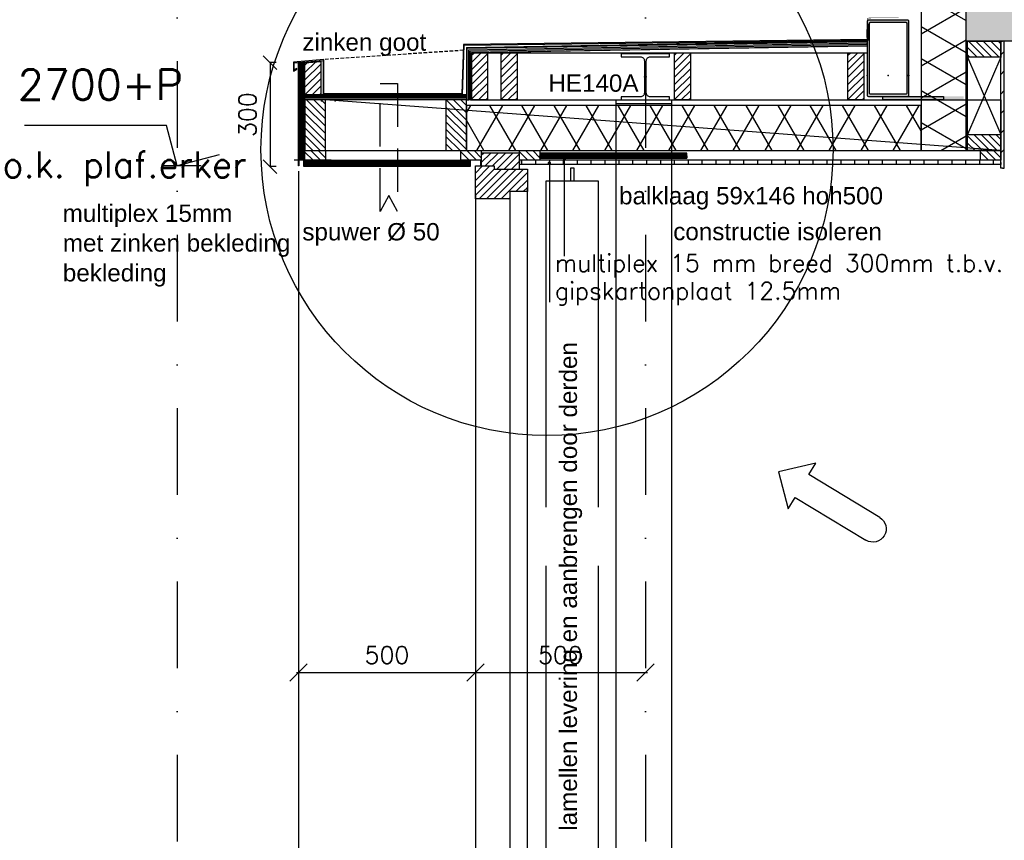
# Model space of a CAD drawing. Extents: x 0 to 259347, y 0 to 198427.
# Tile 4 of 54: x 110941 to 113780, y 93201 to 95568. Entities that reach past the tile are written whole.
import ezdxf
from ezdxf.enums import TextEntityAlignment as Align

# ---------------------------------------------------------------- set-up
doc = ezdxf.new("R2010")
doc.units = 0
doc.header["$LTSCALE"] = 20
doc.header["$MEASUREMENT"] = 0
doc.header["$PDSIZE"] = -1
for name, pattern in [('DASHDOT', [25, 12.5, -6.25, 0, -6.25]), ('DD1', [2.66667, 1.66667, -0.5, 0, -0.5]), ('HIDDEN', [9.375, 6.25, -3.125]), ('HIDDENX2', [0.75, 0.5, -0.25])]:
    doc.linetypes.add(name, pattern=pattern)
doc.layers.get('0').update_dxf_attribs({"linetype": 'CONTINUOUS'})
doc.layers.get('DEFPOINTS').update_dxf_attribs({"linetype": 'CONTINUOUS'})
for name, color, linetype in [('_DETAILNUMMERS', 4, 'CONTINUOUS'), ('A--01A1_ACEER', 1, 'CONTINUOUS'), ('A--A21--_F-23-', 9, 'CONTINUOUS'), ('A--A23--_F--3-', 9, 'CONTINUOUS'), ('A--A25--_F--3-', 9, 'CONTINUOUS'), ('A--A35--_F--3-', 9, 'CONTINUOUS'), ('A--A42--_F--3-', 9, 'CONTINUOUS'), ('A--A42--_F-23-', 9, 'CONTINUOUS'), ('A--L21--', 3, 'CONTINUOUS'), ('A--L21--_F-23-', 4, 'CONTINUOUS'), ('A--L21DC1_BUITENWAND', 1, 'HIDDEN'), ('A--L25--', 7, 'CONTINUOUS'), ('A--L25--_F-23-', 7, 'CONTINUOUS'), ('A--L28--', 7, 'CONTINUOUS'), ('A--L28--_F--3-', 1, 'CONTINUOUS'), ('A--L28D1_KONSTRUKTIES', 1, 'CONTINUOUS'), ('A--L28DC1_CONSTR', 1, 'HIDDENX2'), ('A--L31--_F--3-', 7, 'CONTINUOUS'), ('A--L31D1_BUITENKOZIJN', 1, 'CONTINUOUS'), ('A--L42--', 7, 'CONTINUOUS'), ('A--L42--_F--3-', 7, 'CONTINUOUS'), ('A--L42--_F-23-', 7, 'CONTINUOUS'), ('A--M$1A-_F123-', 1, 'CONTINUOUS'), ('A--M01A1_MAATVOERING', 1, 'CONTINUOUS'), ('A--M01B1_HOOGTE_MAATV', 1, 'CONTINUOUS'), ('A--M1$A-_F123-', 1, 'CONTINUOUS'), ('A--T$1A-_F123_20', 1, 'CONTINUOUS'), ('A--T01A-25_TEKST', 2, 'CONTINUOUS'), ('A--T01B2_HOOGTE_MAATV', 2, 'CONTINUOUS'), ('A--T01B3_HOOGTE_MAATV', 3, 'CONTINUOUS'), ('gewijzigdH', 1, 'CONTINUOUS'), ('STRAMIEN', 8, 'DD1'), ('X--LR---_CP', 7, 'CONTINUOUS')]:
    doc.layers.add(name, color=color, linetype=linetype)
doc.styles.add('ALFA-0_25', font='ROMANS')
doc.styles.add('EB1', font='ARIAL.TTF')
doc.styles.add('HIEMSTRA', font='romans.shx')
doc.styles.add('HOOGTEXT', font='ROMANS.shx', dxfattribs={"height": 2.5})
doc.dimstyles.new('ALFA-0_25', dxfattribs={"dimscale": 40, "dimtxt": 2.5, "dimasz": 2.5, "dimexe": 0.3, "dimexo": 0.3, "dimgap": 1.25, "dimtad": 1, "dimdec": 0, "dimzin": 0, "dimdsep": 46, "dimtxsty": 'ALFA-0_25', "dimblk1": 'OBLIQUE', "dimblk2": 'OBLIQUE', "dimsah": 1, "dimcen": 0.09, "dimdle": 0.3, "dimclrd": 1, "dimclre": 1, "dimclrt": 2, "dimadec": 0, "dimazin": 0, "dimtfac": 1, "dimtdec": 0, "dimtofl": 0, "dimtmove": 2, "dimatfit": 3, "dimldrblk": 'OBLIQUE', "dimfxl": 0, "dimtvp": 625, "dimtolj": 1, "dimtzin": 0, "dimarcsym": 0})
doc.dimstyles.new('STANDARD$0', dxfattribs={"dimscale": 50, "dimtxt": 2.5, "dimasz": 2, "dimexe": 2, "dimexo": 0, "dimgap": 2, "dimtad": 1, "dimdec": 0, "dimzin": 0, "dimdsep": 46, "dimtxsty": 'ALFA-0_25', "dimblk1": 'OBLIQUE', "dimblk2": 'OBLIQUE', "dimsah": 1, "dimcen": -3, "dimdle": 2, "dimclrd": 1, "dimclre": 1, "dimclrt": 2, "dimadec": 0, "dimazin": 0, "dimtfac": 0.666667, "dimtofl": 0, "dimtmove": 2, "dimatfit": 3, "dimldrblk": 'OBLIQUE', "dimfxl": 0, "dimtvp": 0.833333, "dimtolj": 1, "dimtzin": 0, "dimarcsym": 0})
pattern_1 = [(45, (0, 0), (-10.6066, 10.6066), [])]

# ---------------------------------------------------------------- blocks, each defined once
blk = doc.blocks.new('*U660')
at = {"layer": 'A--A42--_F--3-', "linetype": 'Continuous'}
h = blk.add_hatch(dxfattribs=at)
h.set_pattern_fill('ALFALINE', color=256, scale=4, angle=136, style=0)
h.set_pattern_definition([(181, (0, 0), (0.06981, -3.999391), [])])
h.paths.add_polyline_path([(0, 0), (-7.5, 7.4), (1148.5, 27.5), (1148.6, 20), (1148.8, 12.6), (7.5, -7.4)])
at = {"layer": 'A--L42--_F--3-', "color": 3, "linetype": 'Continuous'}
for points in [[(-7.5, 7.4), (-7.5, 7.4), (1148.5, 27.5), (1148.6, 20)], [(7.5, -7.4), (7.5, -7.4), (1148.8, 12.6), (1148.6, 20)]]:
    blk.add_lwpolyline(points, dxfattribs=at)
blk = doc.blocks.new('Q020300-')
at = {"layer": 'A--A25--_F--3-'}
h = blk.add_hatch(dxfattribs=at)
h.set_pattern_fill('ALFALINE', color=256, scale=15, style=0, pattern_type=2)
h.set_pattern_definition(pattern_1)
h.paths.add_polyline_path([(0, 0), (0, 146), (59, 146), (59, 0)])
at = {"layer": 'A--L25--_F-23-', "color": 2, "linetype": 'Continuous'}
blk.add_lwpolyline([(0, 0), (0, 146), (59, 146), (59, 0)], close=True, dxfattribs=at)
at = {"layer": 'X--LR---_CP'}
for p in [(0, 0), (0, 0), (59, 0)]:
    blk.add_point(p, dxfattribs=at)
blk = doc.blocks.new('*U659')
at = {"layer": 'A--A42--_F--3-', "linetype": 'Continuous'}
h = blk.add_hatch(dxfattribs=at)
h.set_pattern_fill('ALFALINE', color=256, scale=4, angle=405, style=0)
h.set_pattern_definition([(90, (0, 0), (-4, 1e-15), [])])
h.paths.add_polyline_path([(0, 0), (-7.5, 7.4), (-7.5, -143.7), (0, -143.7), (7.5, -143.7), (7.5, -7.4)])
at = {"layer": 'A--L42--_F--3-', "color": 3, "linetype": 'Continuous'}
for points in [[(-7.5, 7.4), (-7.5, 7.4), (-7.5, -143.7), (0, -143.7)], [(7.5, -7.4), (7.5, -7.4), (7.5, -143.7), (0, -143.7)]]:
    blk.add_lwpolyline(points, dxfattribs=at)
blk = doc.blocks.new('*U658')
at = {"layer": 'A--A42--_F--3-', "linetype": 'Continuous'}
h = blk.add_hatch(dxfattribs=at)
h.set_pattern_fill('ALFALINE', color=256, scale=4, angle=225, style=0)
h.set_pattern_definition([(270, (0, 0), (4, -9e-16), [])])
h.paths.add_polyline_path([(0, 0), (-7.5, 0), (-7.5, 278.7), (0, 278.7), (7.5, 278.7), (7.5, 0)])
at = {"layer": 'A--L42--_F--3-', "color": 3, "linetype": 'Continuous'}
for points in [[(0, 0), (-7.5, 0), (-7.5, 278.7), (0, 278.7)], [(0, 0), (7.5, 0), (7.5, 278.7), (0, 278.7)]]:
    blk.add_lwpolyline(points, dxfattribs=at)
blk = doc.blocks.new('*U657')
at = {"layer": 'A--A42--_F--3-', "linetype": 'Continuous'}
h = blk.add_hatch(dxfattribs=at)
h.set_pattern_fill('ALFALINE', color=256, scale=4, angle=135, style=0)
h.set_pattern_definition([(180, (0, 0), (1e-13, -4), [])])
h.paths.add_polyline_path([(0, 0), (0, 7.5), (476, 7.5), (476, 0), (476, -7.5), (0, -7.5)])
at = {"layer": 'A--L42--_F--3-', "color": 3, "linetype": 'Continuous'}
for points in [[(0, 0), (0, 7.5), (476, 7.5), (476, 0)], [(0, 0), (0, -7.5), (476, -7.5), (476, 0)]]:
    blk.add_lwpolyline(points, dxfattribs=at)
blk = doc.blocks.new('*U656')
at = {"layer": 'A--A42--_F--3-', "linetype": 'Continuous'}
h = blk.add_hatch(dxfattribs=at)
h.set_pattern_fill('ALFALINE', color=256, scale=4, angle=315, style=0)
h.set_pattern_definition([(2e-12, (0, 0), (-1e-13, 4), [])])
h.paths.add_polyline_path([(0, 0), (0, 7.5), (-465.4, 7.5), (-465.4, 0), (-465.4, -7.5), (0, -7.5)])
at = {"layer": 'A--L42--_F--3-', "color": 3, "linetype": 'Continuous'}
for points in [[(0, 0), (0, 7.5), (-465.4, 7.5), (-465.4, 0)], [(0, 0), (0, -7.5), (-465.4, -7.5), (-465.4, 0)]]:
    blk.add_lwpolyline(points, dxfattribs=at)
blk = doc.blocks.new('Q020582A')
at = {"layer": 'A--L28--_F--3-', "color": 4, "linetype": 'Continuous'}
blk.add_lwpolyline([(-60, 0.1), (-60, 157.1, -0.414214), (-57, 160.1), (57, 160.1, -0.414214), (60, 157.1), (60, -56.9, -0.414214), (57, -59.9), (-57, -59.9, -0.414214), (-60, -56.9), (-60, 0.1), (-53.7, 0.1), (-53.7, -50.6, 0.414214), (-50.7, -53.6), (50.7, -53.6, 0.414214), (53.7, -50.6), (53.7, 150.8, 0.414214), (50.7, 153.8), (-50.7, 153.8, 0.414214), (-53.7, 150.8), (-53.7, 0.1)], format="xyb", close=True, dxfattribs=at)
at = {"layer": 'X--LR---_CP', "color": 4, "linetype": 'Continuous'}
for p in [(-60, 0.1), (0, 0), (60, 0.1)]:
    blk.add_point(p, dxfattribs=at)
blk = doc.blocks.new('Q020490-')
at = {"layer": 'A--L28--_F--3-', "color": 4, "linetype": 'Continuous'}
blk.add_lwpolyline([(70, -66.5), (-70, -66.5), (-70, -58), (-14.75, -58, 0.4142136), (-2.75, -46), (-2.75, 46, 0.4142136), (-14.75, 58), (-70, 58), (-70, 66.5), (70, 66.5), (70, 58), (14.75, 58, 0.4142136), (2.75, 46), (2.75, -46, 0.4142136), (14.75, -58), (70, -58)], format="xyb", close=True, dxfattribs=at)
at = {"layer": 'X--LR---_CP'}
for p in [(-2.75, 0), (0, 0), (2.75, 0)]:
    blk.add_point(p, dxfattribs=at)
blk = doc.blocks.new('HOOGTEP1')
at = {"layer": 'A--M01A1_MAATVOERING'}
for p, q in [((-0.624, 2.33), (-8.794, 2.33)), ((0, 0), (-0.624, 2.33)), ((2.415, 0.647), (0, 0))]:
    blk.add_line(p, q, dxfattribs=at)
at = {"layer": 'A--M01B1_HOOGTE_MAATV'}
blk.add_line((1.379, 0), (-0.911, 0), dxfattribs=at)
at = {"layer": 'A--T01B2_HOOGTE_MAATV', "style": 'HOOGTEXT', "flags": 4}
blk.add_attdef('TEKST', text='', height=1.5, dxfattribs=at).set_placement((-1.5, -0.671), align=Align.RIGHT)
at = {"layer": 'A--T01B3_HOOGTE_MAATV', "style": 'HOOGTEXT', "flags": 4}
blk.add_attdef('HOOGTE', text='', height=1.75, dxfattribs=at).set_placement((-1.5, 3.819), align=Align.RIGHT)
blk = doc.blocks.new('_OBLIQUE')
at = {"color": 0, "linetype": 'ByBlock'}
blk.add_line((-0.5, -0.5), (0.5, 0.5), dxfattribs=at)
blk = doc.blocks.new('*D144')
at = {"layer": 'A--M$1A-_F123-', "color": 1, "lineweight": -2}
for p, q in [((111681, 95443.9), (111663.2, 95443.9)), ((111663.2, 95443.9), (111663.2, 95144)), ((111681, 95144), (111663.2, 95144))]:
    blk.add_line(p, q, dxfattribs=at)
at = {"layer": 'DEFPOINTS', "color": 0}
for p in [(111681, 95443.9), (111663.2, 95144), (111681, 95144)]:
    blk.add_point(p, dxfattribs=at)
at = {"layer": 'A--M$1A-_F123-', "color": 1, "lineweight": -2, "xscale": 40, "yscale": 40, "zscale": 40}
for p, rotation in [((111663.2, 95443.9), 90), ((111663.2, 95144), 270)]:
    blk.add_blockref('_OBLIQUE', p, dxfattribs=dict(at, rotation=rotation))
at = {"layer": 'A--M$1A-_F123-', "color": 2, "insert": (111598.2, 95294), "char_height": 50, "attachment_point": 5, "rotation": 90, "style": 'ALFA-0_25'}
blk.add_mtext('\\A1;300', dxfattribs=at)
blk = doc.blocks.new('*U651')
at = {"layer": 'A--A42--_F--3-', "linetype": 'Continuous'}
h = blk.add_hatch(dxfattribs=at)
h.set_pattern_fill('ALFALINE', color=256, scale=40, angle=45, style=0)
h.set_pattern_definition([(90, (-113770.397, -95156.27), (-40, 7e-15), [])])
h.paths.add_polyline_path([(0, 0), (0, -6.2), (-1388, -6.3), (-1388, 0), (-1388, 6.2), (0, 6.2)])
at = {"layer": 'A--L42--_F--3-', "color": 3, "linetype": 'Continuous'}
for points in [[(0, 0), (0, 6.2), (-1388, 6.2), (-1388, 0)], [(0, 0), (0, -6.2), (-1388, -6.3), (-1388, 0)], [(0, 0), (0, -6.2), (-1388, -6.3), (-1388, 0)], [(0, 0), (0, -6.2), (-1388, -6.3), (-1388, 0)]]:
    blk.add_lwpolyline(points, dxfattribs=at)
blk = doc.blocks.new('*U650')
at = {"layer": 'A--A42--_F-23-', "linetype": 'Continuous'}
h = blk.add_hatch(dxfattribs=at)
h.set_pattern_fill('ALFALINE', color=256, scale=40, style=0)
h.set_pattern_definition([(45, (-113775.397, -95140.02), (-28.284271, 28.284271), [])])
h.paths.add_polyline_path([(0, 0), (-5, 0), (-5, 365.9), (0, 365.9), (5, 365.9), (5, 0)])
at = {"layer": 'A--L42--_F-23-', "color": 2, "linetype": 'Continuous'}
for points in [[(0, 0), (-5, 0), (-5, 365.9), (0, 365.9)], [(0, 0), (5, 0), (5, 365.9), (0, 365.9)]]:
    blk.add_lwpolyline(points, dxfattribs=at)
blk = doc.blocks.new('Q020283-')
at = {"layer": 'A--A25--_F--3-'}
h = blk.add_hatch(dxfattribs=at)
h.set_pattern_fill('ALFALINE', color=256, scale=15, style=0, pattern_type=2)
h.set_pattern_definition(pattern_1)
h.paths.add_polyline_path([(0, 0), (0, 96), (46, 96), (46, 0)])
at = {"layer": 'A--L25--_F-23-', "color": 2, "linetype": 'Continuous'}
blk.add_lwpolyline([(0, 0), (0, 96), (46, 96), (46, 0)], close=True, dxfattribs=at)
at = {"layer": 'X--LR---_CP'}
for p in [(0, 0), (0, 0), (46, 0)]:
    blk.add_point(p, dxfattribs=at)
blk = doc.blocks.new('*U558')
at = {"layer": 'A--A42--_F--3-', "linetype": 'Continuous'}
h = blk.add_hatch(dxfattribs=at)
h.set_pattern_fill('ALFALINE', color=256, scale=4, angle=315, style=0)
h.set_pattern_definition([(360, (0, 0), (1e-13, 4), [])])
h.paths.add_polyline_path([(0, 0), (0, -7.5), (-423.2, -7.5), (-423.2, 0), (-423.2, 7.5), (0, 7.5)])
at = {"layer": 'A--L42--_F--3-', "color": 3, "linetype": 'Continuous'}
for points in [[(0, 0), (0, 7.5), (-423.2, 7.5), (-423.2, 0)], [(0, 0), (0, -7.5), (-423.2, -7.5), (-423.2, 0)]]:
    blk.add_lwpolyline(points, dxfattribs=at)
blk = doc.blocks.new('*D503')
at = {"layer": 'A--M1$A-_F123-', "color": 1, "lineweight": -2}
for p, q in [((112249.4, 93684.9), (112751.4, 93684.9)), ((112255.4, 93687.7), (112255.4, 93678.9))]:
    blk.add_line(p, q, dxfattribs=at)
at = {"layer": 'DEFPOINTS', "color": 0}
for p in [(112255.4, 93693.7), (112745.4, 93684.9), (112745.4, 93684.9)]:
    blk.add_point(p, dxfattribs=at)
at = {"layer": 'A--M1$A-_F123-', "color": 1, "lineweight": -2, "xscale": 50, "yscale": 50, "zscale": 50, "rotation": 180}
blk.add_blockref('_OBLIQUE', (112255.4, 93684.9), dxfattribs=at)
at = {"layer": 'A--M1$A-_F123-', "color": 1, "lineweight": -2, "xscale": 50, "yscale": 50, "zscale": 50}
blk.add_blockref('_OBLIQUE', (112745.4, 93684.9), dxfattribs=at)
at = {"layer": 'A--M1$A-_F123-', "color": 2, "insert": (112500.4, 93734.9), "char_height": 50, "attachment_point": 5, "style": 'ALFA-0_25'}
blk.add_mtext('\\A1;500', dxfattribs=at)
blk = doc.blocks.new('*D504')
at = {"layer": 'A--M1$A-_F123-', "color": 1, "lineweight": -2}
for p, q in [((111739.4, 93684.9), (112261.4, 93684.9)), ((111745.4, 93687.7), (111745.4, 93678.9))]:
    blk.add_line(p, q, dxfattribs=at)
at = {"layer": 'DEFPOINTS', "color": 0}
for p in [(111745.4, 93693.7), (112255.4, 93684.9), (112255.4, 93684.9)]:
    blk.add_point(p, dxfattribs=at)
at = {"layer": 'A--M1$A-_F123-', "color": 1, "lineweight": -2, "xscale": 50, "yscale": 50, "zscale": 50, "rotation": 180}
blk.add_blockref('_OBLIQUE', (111745.4, 93684.9), dxfattribs=at)
at = {"layer": 'A--M1$A-_F123-', "color": 1, "lineweight": -2, "xscale": 50, "yscale": 50, "zscale": 50}
blk.add_blockref('_OBLIQUE', (112255.4, 93684.9), dxfattribs=at)
at = {"layer": 'A--M1$A-_F123-', "color": 2, "insert": (112000.4, 93734.9), "char_height": 50, "attachment_point": 5, "style": 'ALFA-0_25'}
blk.add_mtext('\\A1;500', dxfattribs=at)

msp = doc.modelspace()

# ---------------------------------------------------------------- hatches: boundary and pattern name
at = {"layer": 'A--A21--_F-23-'}
h = msp.add_hatch(dxfattribs=at)
h.set_pattern_fill('ALFAISO', color=256, scale=80, angle=270, style=0, pattern_type=2)
h.set_pattern_definition([(330, (101238.246, 93690.1), (40, 69.28203), []), (30, (101238.246, 93690.1), (-40, 69.28203), [])])
h.paths.add_polyline_path([(113670.3, 95190.5), (113670.3, 95410.5), (113670.3, 95915.9), (113540.3, 95915.9), (113540.3, 95190.5)])
h = msp.add_hatch(dxfattribs=at)
h.set_pattern_fill('ALFAISO', color=256, scale=80, angle=360, style=0, pattern_type=2)
h.set_pattern_definition([(60, (115040.765, 82888.43), (-69.28203, 40), []), (120, (115040.765, 82888.43), (-69.28203, -40), [])])
h.paths.add_polyline_path([(113540.3, 95320.5), (113320.3, 95320.5), (112229.3, 95320.5), (112229.3, 95190.5), (113540.3, 95190.5)])
at = {"layer": 'A--A23--_F--3-'}
h = msp.add_hatch(dxfattribs=at)
h.set_pattern_fill('ALFABET', color=256, scale=20, angle=1, style=0, pattern_type=2)
h.set_pattern_definition([(134, (196208.02, 1e-11), (86.32078, 83.359), []), (129, (196208.02, 1e-11), (-143.64922, -10.04493), [15, -165]), (184, (196208.02, 1e-11), (30.37155, 149.9312), [12, -132]), (78.5486, (196196.05, -0.84), (-113.27778, 139.88618), [12.74804, -140.22842]), (132.8158, (196208.72, 40), (-213.99344, -29.37358), [22.5, -247.5]), (82.3644, (196190.9, 37.55), (-183.50393, 198.05632), [19.12206, -210.3426]), (187.8158, (196208.72, 40), (-183.50378, 198.05647), [18, -198]), (158, (196188.55, 30.34), (-120.76856, -78.42802), [15, -165]), (213, (196188.55, 30.34), (-46.12453, 145.8572), [12, -132]), (107.5486, (196178.49, 23.81), (-166.89315, 67.42906), [12.74804, -140.22842]), (141.5, (196208.025, 1e-11), (-1.26964, 66.611074), [0, -130.4, 0, -134, 0, -132.5]), (171.5, (196208.025, 1e-11), (-51.229207, 79.788568), [0, -76.4, 0, -127.4, 0, -50.5]), (211.5, (196252.62, -0.78), (-106.826954, -2.64699), [0, -50, 0, -156, 0, -207]), (221.5, (196272.61, -1.13), (-116.270055, 22.05355), [0, -65, 0, -103.6, 0, -147]), (221.5, (196272.61, -1.13), (-116.270055, 22.05355), [0, -65, 0, -103.6, 0, -147])])
h.paths.add_polyline_path([(126400.1, 95505.9), (113670.3, 95505.9), (113670.4, 95755.9), (126400.1, 95755.9)])
at = {"layer": 'A--A25--_F--3-'}
h = msp.add_hatch(dxfattribs=at)
h.set_pattern_fill('ALFALINE', color=256, scale=15, style=0, pattern_type=2)
h.set_pattern_definition([(45, (112244.251, 95380.549), (-10.6066, 10.6066), [])])
h.paths.add_polyline_path([(112244.3, 95336.5), (112244.3, 95472.5), (112290.3, 95473.7), (112290.3, 95336.5)])
h = msp.add_hatch(dxfattribs=at)
h.set_pattern_fill('ALFALINE', color=256, scale=15, style=0, pattern_type=2)
h.set_pattern_definition([(45, (112329.397, 95380.549), (-10.6066, 10.6066), [])])
h.paths.add_polyline_path([(112329.4, 95336.5), (112329.4, 95472.5), (112375.4, 95472.5), (112375.4, 95336.5)])
h = msp.add_hatch(dxfattribs=at)
h.set_pattern_fill('ALFALINE', color=256, scale=15, style=0, pattern_type=2)
h.set_pattern_definition([(45, (112829.397, 95380.549), (-10.6066, 10.6066), [])])
h.paths.add_polyline_path([(112829.4, 95336.5), (112829.4, 95472.5), (112875.4, 95472.5), (112875.4, 95336.5)])
h = msp.add_hatch(dxfattribs=at)
h.set_pattern_fill('ALFALINE', color=256, scale=15, style=0, pattern_type=2)
h.set_pattern_definition([(45, (113329.397, 95380.549), (-10.6066, 10.6066), [])])
h.paths.add_polyline_path([(113329.4, 95336.5), (113329.4, 95472.5), (113375.4, 95472.5), (113375.4, 95336.5)])
h = msp.add_hatch(dxfattribs=at)
h.set_pattern_fill('ALFALINE', color=256, scale=15, style=0, pattern_type=2)
h.set_pattern_definition([(45, (111763.865, 95351.524), (-10.6066, 10.6066), [])])
h.paths.add_polyline_path([(111763.9, 95351.5), (111763.9, 95443.5), (111809.9, 95447.5), (111809.9, 95351.5)])
h = msp.add_hatch(dxfattribs=at)
h.set_pattern_fill('ALFALINE', color=256, scale=15, angle=-90, style=0, pattern_type=2)
h.set_pattern_definition([(135, (111723.867, 95162.524), (-10.6066, -10.6066), [])])
h.paths.add_polyline_path([(111822.9, 95162.5), (111763.9, 95162.5), (111763.9, 95190.5), (111822.9, 95190.5)])
h = msp.add_hatch(dxfattribs=at)
h.set_pattern_fill('ALFALINE', color=256, scale=15, angle=-90, style=0, pattern_type=2)
h.set_pattern_definition([(135, (111723.867, 95162.524), (-10.6066, -10.6066), [])])
h.paths.add_polyline_path([(111822.9, 95162.5), (111763.9, 95162.5), (111763.9, 95190.5), (111822.9, 95190.5)])
h = msp.add_hatch(dxfattribs=at)
h.set_pattern_fill('ALFALINE', color=256, scale=15, angle=-90, style=0, pattern_type=2)
h.set_pattern_definition([(135, (112173.435, 95162.524), (-10.6066, -10.6066), [])])
h.paths.add_polyline_path([(112272.4, 95162.5), (112213.4, 95162.5), (112213.4, 95190.5), (112272.4, 95190.5)])
h = msp.add_hatch(dxfattribs=at)
h.set_pattern_fill('ALFALINE', color=256, scale=15, angle=-90, style=0, pattern_type=2)
h.set_pattern_definition([(135, (112342.435, 95162.527), (-10.6066, -10.6066), [])])
h.paths.add_polyline_path([(112441.4, 95162.5), (112382.4, 95162.5), (112382.4, 95190.5), (112441.4, 95190.5)])
h = msp.add_hatch(dxfattribs=at)
h.set_pattern_fill('ALFALINE', color=256, scale=15, angle=-90, style=0, pattern_type=2)
h.set_pattern_definition([(135, (113671.398, 95162.524), (-10.6066, -10.6066), [])])
h.paths.add_polyline_path([(113770.4, 95162.5), (113711.4, 95162.5), (113711.4, 95190.5), (113770.4, 95190.5)])
at = {"layer": 'A--A35--_F--3-'}
h = msp.add_hatch(dxfattribs=at)
h.set_pattern_fill('ALFALINE', color=256, scale=15, style=0)
h.set_pattern_definition([(45, (-36854.242, -25.787), (-10.6066017, 10.6066017), [])])
h.paths.add_polyline_path([(112302.4, 95182.9), (112302.4, 95145.9), (112372.4, 95145.9), (112372.4, 95182.9)])
h.paths.add_polyline_path([(112272.4, 95182.9), (112272.4, 95145.9), (112302.4, 95145.9), (112302.4, 95182.9)])
h.paths.add_polyline_path([(112372.4, 95136.9), (112372.4, 95145.9), (112311.4, 95145.9), (112311.4, 95136.9)])
h.paths.add_polyline_path([(112382.3, 95182.9), (112372.4, 95182.9), (112372.4, 95145.9), (112382.3, 95145.9)])
h.paths.add_polyline_path([(112372.4, 95145.9), (112372.4, 95136.9), (112382.3, 95136.9), (112382.3, 95145.9)])
h = msp.add_hatch(dxfattribs=at)
h.set_pattern_fill('ALFALINE', color=256, scale=15, style=0)
h.set_pattern_definition([(45, (-42055.885, -1486.24), (-10.6066017, 10.6066017), [])])
h.paths.add_polyline_path([(112255.4, 95123.9), (112255.4, 95050.9), (112300.3, 95050.9), (112300.3, 95145.9), (112270.4, 95145.9), (112270.4, 95145.9), (112255.4, 95145.9)])
h.paths.add_polyline_path([(112354.4, 95050.9), (112354.4, 95071.9), (112370.3, 95071.9), (112370.3, 95136.9), (112309.4, 95136.9), (112309.4, 95145.9), (112300.3, 95145.9), (112300.3, 95050.9)])
h.paths.add_polyline_path([(112380.2, 95136.9), (112370.3, 95136.9), (112370.3, 95071.9), (112380.2, 95071.9)])
h.paths.add_polyline_path([(112405.4, 95136.9), (112380.2, 95136.9), (112380.2, 95071.9), (112405.4, 95071.9)])
at = {"layer": 'A--L25--_F-23-'}
h = msp.add_hatch(color=256, dxfattribs=at)
h.paths.add_polyline_path([(113430.4, 95346.5), (113670.4, 95346.5), (113670.4, 95336.5), (113430.4, 95336.6)])
h.paths.add_polyline_path([(113670.4, 95346.5), (113663.3, 95346.5), (113663.3, 95336.5), (113670.4, 95336.5)])
h.paths.add_polyline_path([(113430.4, 95352.9), (113496.1, 95352.9, 0.414214), (113499.1, 95355.9), (113499.1, 95406.6), (113505.4, 95406.6), (113505.4, 95349.6, -0.414214), (113502.4, 95346.6), (113430.4, 95346.6)])
h.paths.add_polyline_path([(113499.1, 95557.3, 0.414214), (113496.1, 95560.3), (113430.4, 95560.3), (113430.4, 95566.6), (113502.4, 95566.6, -0.414214), (113505.4, 95563.6), (113505.4, 95406.6), (113499.1, 95406.6)])
h.paths.add_polyline_path([(113385.4, 95506), (113385.6, 95506), (113385.4, 95515), (113385.4, 95563.6, -0.414214), (113388.4, 95566.6), (113430.4, 95566.6), (113430.4, 95560.3), (113394.7, 95560.3, 0.414214), (113391.7, 95557.3), (113391.7, 95355.9, 0.414214), (113394.7, 95352.9), (113430.4, 95352.9), (113430.4, 95346.6), (113388.4, 95346.6, -0.414214), (113385.4, 95349.6)])

# ---------------------------------------------------------------- linework, layer by layer
at = {"layer": '_DETAILNUMMERS'}
msp.add_circle((112461.8, 95193), 824.7, dxfattribs=at)
at = {"layer": 'A--01A1_ACEER'}
for p, q in [((113770.4, 95190.5), (111822.9, 95336.5)), ((111839.1, 95162.5), (111732.8, 95162.5)), ((111745.4, 95130.6), (111745.4, 92364.7))]:
    msp.add_line(p, q, dxfattribs=at)
at = {"layer": 'A--L21--'}
for points in [[(113670.3, 95190.5), (113670.3, 95410.5), (113670.3, 95410.5), (113670.3, 95915.9), (113540.3, 95915.9), (113540.3, 95190.5)], [(113540.3, 95320.5), (113320.3, 95320.5), (113320.3, 95320.5), (112229.3, 95320.5), (112229.3, 95190.5), (113540.3, 95190.5)]]:
    msp.add_lwpolyline(points, close=True, dxfattribs=at)
at = {"layer": 'A--L21--_F-23-', "linetype": 'Continuous'}
msp.add_lwpolyline([(126400.1, 95505.9), (113670.3, 95505.9), (113670.4, 95755.9), (126400.1, 95755.9)], close=True, dxfattribs=at)
at = {"layer": 'A--L21--_F-23-'}
for points in [[(112220.8, 95496.7), (112215.8, 95354.1), (111818.4, 95354.1), (111818.4, 95452.8), (111730.4, 95445.1), (111730.4, 95419.2), (111740.4, 95425), (111740.4, 95427.3), (111732.4, 95422.7), (111732.4, 95443.2), (111816.4, 95450.6), (111816.4, 95352.1), (112217.8, 95352.1), (112222.8, 95494.8), (113387.4, 95508.6), (113387.4, 95555.3), (113385.4, 95555.3), (113385.6, 95510.6)], [(111745.4, 95145.9), (111745.4, 95442.4), (111746.4, 95442.5), (111746.4, 95145.9)], [(111748.9, 95163.3), (111761.4, 95163.3), (111761.4, 95145), (112239.4, 95145), (112239.4, 95163.2), (112272.4, 95163.2), (112272.4, 95144.2), (112271.4, 95144.2), (112271.4, 95162.2), (112240.4, 95162.2), (112240.4, 95144), (111760.4, 95144), (111760.4, 95162.3), (111748.9, 95162.3)]]:
    msp.add_lwpolyline(points, close=True, dxfattribs=at)
at = {"layer": 'A--L21DC1_BUITENWAND'}
msp.add_lwpolyline([(111980.5, 95014.3), (111980.5, 95014.3), (111980.5, 95014.3), (111980.5, 95384.2), (112030.5, 95384.2), (112030.5, 95014.3), (112005.5, 95060.9), (112005.5, 95060.9)], close=True, dxfattribs=at)
at = {"layer": 'A--L25--_F-23-', "color": 2, "linetype": 'Continuous'}
for p, q in [((112240.8, 95472.5), (113385.4, 95472.5)), ((112240.8, 95336.5), (113770.4, 95336.5)), ((113770.4, 95336.5), (113770.4, 95190.5)), ((111822.9, 95190.5), (113770.4, 95190.5))]:
    msp.add_line(p, q, dxfattribs=at)
for points in [[(112244.3, 95336.5), (112244.3, 95472.5), (112290.3, 95473.7), (112290.3, 95336.5)], [(112329.4, 95336.5), (112329.4, 95472.5), (112375.4, 95472.5), (112375.4, 95336.5)], [(112829.4, 95336.5), (112829.4, 95472.5), (112875.4, 95472.5), (112875.4, 95336.5)], [(113329.4, 95336.5), (113329.4, 95472.5), (113375.4, 95472.5), (113375.4, 95336.5)], [(111763.9, 95351.5), (111763.9, 95443.5), (111809.9, 95447.5), (111809.9, 95351.5)], [(111822.9, 95162.5), (111763.9, 95162.5), (111763.9, 95190.5), (111822.9, 95190.5)], [(111822.9, 95162.5), (111763.9, 95162.5), (111763.9, 95190.5), (111822.9, 95190.5)], [(112272.4, 95162.5), (112213.4, 95162.5), (112213.4, 95190.5), (112272.4, 95190.5)], [(112441.4, 95162.5), (112382.4, 95162.5), (112382.4, 95190.5), (112441.4, 95190.5)], [(113770.4, 95162.5), (113711.4, 95162.5), (113711.4, 95190.5), (113770.4, 95190.5)]]:
    msp.add_lwpolyline(points, close=True, dxfattribs=at)
at = {"layer": 'A--L25--_F-23-', "color": 8}
msp.add_lwpolyline([(112529.8, 95103.3), (112539.8, 95103.3), (112539.8, 95139.9), (112529.8, 95139.9)], close=True, dxfattribs=at)
for points in [[(112459.8, 94162.1), (112459.8, 95103.3), (112609.8, 95103.3), (112609.8, 94162.1)], [(112609.8, 93992.7), (112609.8, 92518.1), (112459.8, 92518.1), (112459.8, 93992.7)]]:
    msp.add_lwpolyline(points, dxfattribs=at)
at = {"layer": 'A--L28--', "color": 4}
msp.add_lwpolyline([(113430.4, 95346.5), (113605.2, 95346.5), (113605.2, 95336.5), (113430.4, 95336.6), (113430.4, 95346.6)], dxfattribs=at)
at = {"layer": 'A--L28D1_KONSTRUKTIES'}
for p, q in [((112660.4, 95336.5), (112660.4, 92445.9)), ((112820.4, 95336.5), (112820.4, 92445.9)), ((112660.4, 95326.5), (112820.4, 95326.5))]:
    msp.add_line(p, q, dxfattribs=at)
at = {"layer": 'A--L28DC1_CONSTR', "color": 4, "const_width": 1}
msp.add_lwpolyline([(113383.5, 95515.7), (113383.4, 95538), (113383.4, 95538), (113385.4, 95572.7), (113475.4, 95573.2)], dxfattribs=at)
at = {"layer": 'A--L28DC1_CONSTR'}
msp.add_lwpolyline([(112220.9, 95479.5), (111818.4, 95452.8)], dxfattribs=at)
at = {"layer": 'A--L31--_F--3-', "color": 2, "linetype": 'Continuous'}
for points in [[(112382.4, 95136.9), (112382.4, 95182.9), (112272.4, 95182.9), (112272.4, 95145.9), (112309.6, 95145.9), (112309.6, 95136.9)], [(112405.4, 95136.9), (112405.4, 95071.9), (112354.4, 95071.9), (112354.4, 95050.9), (112255.4, 95050.9), (112255.4, 95123.9), (112255.4, 95145.9), (112270.4, 95145.9), (112309.4, 95145.9), (112309.4, 95136.9)]]:
    msp.add_lwpolyline(points, close=True, dxfattribs=at)
at = {"layer": 'A--L31D1_BUITENKOZIJN'}
for p, q in [((113674.4, 95190.5), (113674.4, 95489.9)), ((113674.4, 95459.9), (113770.4, 95236.5)), ((113770.4, 95459.9), (113674.4, 95236.5)), ((112354.4, 95063.8), (112354.4, 92525.1))]:
    msp.add_line(p, q, dxfattribs=at)
for points in [[(112405.4, 92475.9), (112405.4, 95084.8)], [(112255.4, 95063.8), (112255.4, 92446.1)]]:
    msp.add_lwpolyline(points, dxfattribs=at)
at = {"layer": 'A--T$1A-_F123_20', "const_width": 4.75}
for points in [[(112514.4, 95168, -1), (112509.2, 95168, -1)], [(112471.2, 95154.1, -1), (112466, 95154.1, -1)]]:
    msp.add_lwpolyline(points, format="xyb", close=True, dxfattribs=at)
at = {"layer": 'A--T01A-25_TEKST'}
for p, q in [((112511.4, 95168), (112511.4, 94885.8)), ((112468.6, 95154.1), (112468.6, 94753.1))]:
    msp.add_line(p, q, dxfattribs=at)
at = {"layer": 'gewijzigdH', "linetype": 'Continuous'}
for p, q in [((113236.9, 94288.4), (113129.3, 94263.7)), ((113217.1, 94255.5), (113236.9, 94288.4)), ((113129.3, 94263.7), (113157.5, 94156.9)), ((113421.2, 94132.2), (113217.1, 94255.5)), ((113421.2, 94132.2), (113217.1, 94255.5)), ((113157.5, 94156.9), (113177.4, 94189.8)), ((113177.4, 94189.8), (113381.5, 94066.5)), ((113177.4, 94189.8), (113381.5, 94066.5))]:
    msp.add_line(p, q, dxfattribs=at)
at = {"layer": 'gewijzigdH', "linetype": 'Continuous', "extrusion": (2.64439e-33, -7.04543e-34, -1)}
msp.add_ellipse((113401.4, 94099.3), major_axis=(37.3, 9.2), ratio=1, start_param=-0.785398, end_param=2.356194, dxfattribs=at)
at = {"layer": 'STRAMIEN', "linetype": 'DASHDOT'}
for p, q in [((111395.4, 109950.7), (111395.4, 90592.3)), ((112745.4, 109950.7), (112745.4, 90592.3))]:
    msp.add_line(p, q, dxfattribs=at)
at = {"layer": 'X--LR---_CP'}
for p in [(111811.4, 95334.1), (111850.8, 95334.1), (111850.8, 95334.1)]:
    msp.add_point(p, dxfattribs=at)

# ---------------------------------------------------------------- block references
ref = msp.add_blockref('HOOGTEP1', (111395.4, 95145.9), dxfattribs=dict(xscale=50, yscale=50, zscale=50))
ref.add_attrib('TEKST', 'o.k. plaf.erker', dxfattribs={"layer": 'A--T01B2_HOOGTE_MAATV', "height": 75, "style": 'HOOGTEXT', "flags": 4}).set_placement((111595.4, 95112.3), align=Align.RIGHT)
ref.add_attrib('HOOGTE', '2700+P', dxfattribs={"layer": 'A--T01B3_HOOGTE_MAATV', "height": 87.5, "style": 'HOOGTEXT', "flags": 4}).set_placement((111412.1, 95336.9), align=Align.RIGHT)
at = {"layer": 'A--L25--', "rotation": 270}
for p in [(113674.4, 95505.9), (113674.4, 95236.5)]:
    msp.add_blockref('Q020283-', p, dxfattribs=at)
at = {"layer": 'A--L25--', "xscale": -1}
for p in [(111822.9, 95190.5), (112229.3, 95190.5)]:
    msp.add_blockref('Q020300-', p, dxfattribs=at)
at = {"layer": 'A--L25--_F-23-', "xscale": -1}
msp.add_blockref('Q020582A', (113445.4, 95406.5), dxfattribs=at)
at = {"layer": 'A--L28--', "xscale": -1}
msp.add_blockref('Q020490-', (112745.4, 95403), dxfattribs=at)
at = {"layer": 'A--L42--'}
for name, p in [('*U660', (112236.8, 95480.3)), ('*U650', (113775.4, 95140)), ('*U659', (112236.8, 95480.3)), ('*U658', (111756.4, 95165.9)), ('*U656', (112229.3, 95344)), ('*U558', (112864.7, 95175.5)), ('*U657', (111762.4, 95155)), ('*U651', (113770.4, 95156.3))]:
    msp.add_blockref(name, p, dxfattribs=at)

# ---------------------------------------------------------------- texts
at = {"layer": 'A--01A1_ACEER', "linetype": 'Continuous', "style": 'HIEMSTRA'}
for s, p in [('multiplex 15 mm breed 300mm t.b.v. lamellen', (112484.7, 94840.9)), ('gipskartonplaat 12.5mm', (112484.7, 94760.6))]:
    msp.add_text(s, height=50, dxfattribs=at).set_placement(p)
at = {"layer": 'A--T$1A-_F123_20', "style": 'EB1'}
for s, p in [('zinken goot', (111756.4, 95478.3, 1)), ('HE140A', (112465.7, 95360)), ('balklaag 59x146 hoh500', (112669.6, 95035.2)), (' multiplex 15mm', (111045.9, 94984.7, 1)), ('spuwer %%c 50', (111756.4, 94931.2, 1)), ('constructie isoleren', (112825.8, 94931.8)), ('met zinken bekleding', (111065.8, 94898.8, 1)), ('bekleding', (111065.8, 94812.8, 1))]:
    msp.add_text(s, height=50, dxfattribs=at).set_placement(p)
msp.add_text('lamellen levering en aanbrengen door derden', height=50, rotation=90, dxfattribs=at).set_placement((112548.2, 93228.4, 1))

# ---------------------------------------------------------------- dimensions: what is measured, and where the dimension line sits
at = {"layer": 'A--M$1A-_F123-'}
dim = msp.add_linear_dim(base=(111663.2, 95144), p1=(111681, 95443.9), p2=(111681, 95144), angle=90, dimstyle='STANDARD$0', override={"dimscale": 20, "dimexe": 0, "dimexo": 0, "dimcen": 0, "dimdle": 0, "dimclrt": 2, "dimtfac": 0.75, "dimtvp": 1.5}, dxfattribs=at)
dim.commit()
dim.dimension.update_dxf_attribs({"geometry": '*D144', "text_midpoint": (111598.2, 95294)})
at = {"layer": 'A--M1$A-_F123-'}
for base, p1, p2, picture, middle in [((112255.4, 93684.9), (111745.4, 93693.7), (112255.4, 93684.9), '*D504', (112000.4, 93734.9)), ((112745.4, 93684.9), (112255.4, 93693.7), (112745.4, 93684.9), '*D503', (112500.4, 93734.9))]:
    dim = msp.add_linear_dim(base=base, p1=p1, p2=p2, text='500', dimstyle='ALFA-0_25', override={"dimscale": 20}, dxfattribs=at)
    dim.commit()
    dim.dimension.update_dxf_attribs({"geometry": picture, "text_midpoint": middle})

doc.saveas('drawing.dxf')
